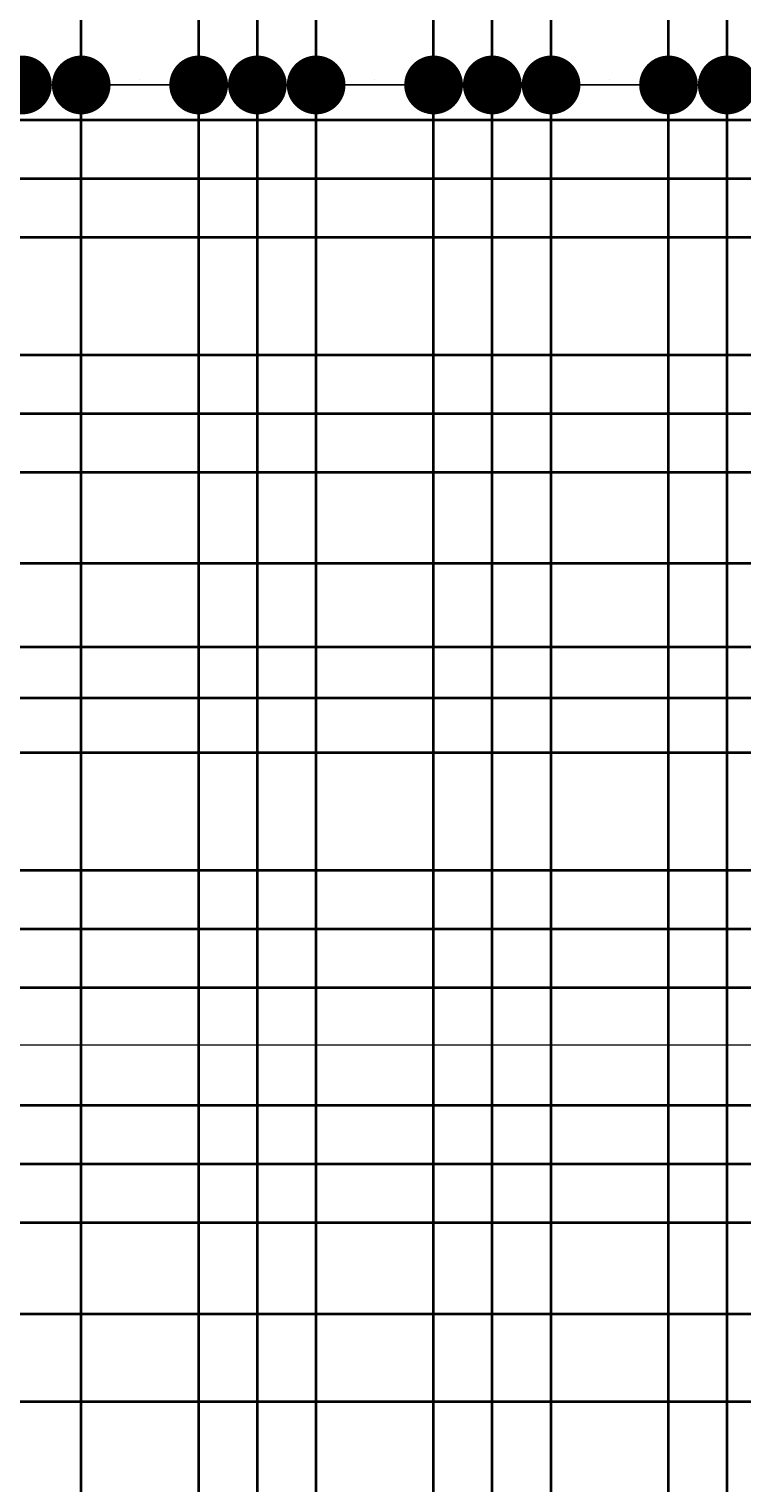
# Model space of a CAD drawing. Header units: millimetres. Extents: x 295948 to 312016, y 6878 to 18016.
# Tile 78 of 252: x 302272 to 302393, y 14424 to 14672. Entities that reach past the tile are written whole.
import ezdxf

# ---------------------------------------------------------------- set-up
doc = ezdxf.new("R2010")
doc.units = ezdxf.units.MM
doc.layers.add('konstrukcja wymiary', color=1, linetype='Continuous', lineweight=13)
doc.layers.add('zbrojenie płyty', color=141, linetype='Continuous', lineweight=35)
doc.styles.add('KONSTRUKCJA', font='romand.shx', dxfattribs={"oblique": 10})
doc.styles.get("Standard").update_dxf_attribs({"font": 'romand.shx', "oblique": 10})
doc.dimstyles.new('150', dxfattribs={"dimtxt": 10, "dimasz": 7, "dimexe": 1.25, "dimexo": 0.625, "dimgap": 3, "dimtad": 1, "dimdec": 0, "dimrnd": 0.5, "dimtxsty": 'KONSTRUKCJA', "dimblk": 'ARCHTICK', "dimcen": 2.5, "dimadec": 0, "dimazin": 0, "dimtfac": 1, "dimtdec": 0, "dimtix": 1, "dimtmove": 0, "dimatfit": 3, "dimfxl": 4, "dimfxlon": 1, "dimarcsym": 0})
doc.dimstyles.new('kropki', dxfattribs={"dimtxt": 0.001, "dimasz": 10, "dimexe": 1.25, "dimexo": 0.625, "dimgap": 1, "dimtad": 1, "dimtxsty": 'Standard', "dimblk": 'DOT', "dimcen": 2.5, "dimadec": 0, "dimazin": 0, "dimtfac": 1, "dimtmove": 0, "dimatfit": 3, "dimfxl": 1, "dimfxlon": 1, "dimarcsym": 0})

# ---------------------------------------------------------------- blocks, each defined once
blk = doc.blocks.new('_ArchTick')
at = {"color": 0, "linetype": 'ByBlock', "lineweight": 13, "const_width": 0.15}
blk.add_lwpolyline([(-0.5, -0.5), (0.5, 0.5)], dxfattribs=at)
blk = doc.blocks.new('*D107')
at = {"layer": 'Defpoints', "color": 0, "transparency": 16777216}
for p in [(302484.44, 14841.47), (301796.44, 14592.3), (302484.44, 14465.3)]:
    blk.add_point(p, dxfattribs=at)
at = {"layer": 'konstrukcja wymiary', "color": 0, "lineweight": -2, "transparency": 16777216}
for p, q in [((301796.44, 14837.47), (301796.44, 14842.72)), ((301796.44, 14841.47), (302484.44, 14841.47)), ((302484.44, 14837.47), (302484.44, 14842.72))]:
    blk.add_line(p, q, dxfattribs=at)
at = {"layer": 'konstrukcja wymiary', "color": 0, "lineweight": -2, "transparency": 16777216, "xscale": 7, "yscale": 7, "zscale": 7, "rotation": 180}
blk.add_blockref('_ArchTick', (301796.44, 14841.47), dxfattribs=at)
at = {"layer": 'konstrukcja wymiary', "color": 0, "lineweight": -2, "transparency": 16777216, "xscale": 7, "yscale": 7, "zscale": 7}
blk.add_blockref('_ArchTick', (302484.44, 14841.47), dxfattribs=at)
at = {"layer": 'konstrukcja wymiary', "color": 0, "transparency": 16777216, "insert": (302140.44, 14849.47), "char_height": 10, "attachment_point": 5, "style": 'KONSTRUKCJA'}
blk.add_mtext('688', dxfattribs=at)
blk = doc.blocks.new('_Dot')
at = {"color": 0, "linetype": 'ByBlock', "lineweight": -2}
blk.add_line((-0.5, 0), (-1, 0), dxfattribs=at)
at = {"color": 0, "linetype": 'ByBlock', "const_width": 0.5}
blk.add_lwpolyline([(-0.25, 0, 1), (0.25, 0, 1)], format="xyb", close=True, dxfattribs=at)
blk = doc.blocks.new('*D292')
at = {"layer": 'Defpoints', "color": 0, "transparency": 16777216}
for p in [(302260.94, 14662.02), (302240.94, 14636.05), (302260.94, 14636.05)]:
    blk.add_point(p, dxfattribs=at)
at = {"layer": 'konstrukcja wymiary', "color": 0, "lineweight": -2, "transparency": 16777216}
for p, q in [((302240.94, 14661.02), (302240.94, 14663.27)), ((302260.94, 14661.02), (302260.94, 14663.27)), ((302230.94, 14662.02), (302220.94, 14662.02)), ((302240.94, 14662.02), (302260.94, 14662.02)), ((302270.94, 14662.02), (302280.94, 14662.02))]:
    blk.add_line(p, q, dxfattribs=at)
at = {"layer": 'konstrukcja wymiary', "color": 0, "lineweight": -2, "transparency": 16777216, "xscale": 10, "yscale": 10, "zscale": 10}
blk.add_blockref('_Dot', (302240.94, 14662.02), dxfattribs=at)
at = {"layer": 'konstrukcja wymiary', "color": 0, "lineweight": -2, "transparency": 16777216, "xscale": 10, "yscale": 10, "zscale": 10, "rotation": 180}
blk.add_blockref('_Dot', (302260.94, 14662.02), dxfattribs=at)
at = {"layer": 'konstrukcja wymiary', "color": 0, "transparency": 16777216, "insert": (302250.94, 14663.02), "char_height": 0.001, "attachment_point": 5}
blk.add_mtext('20', dxfattribs=at)
blk = doc.blocks.new('*D293')
at = {"layer": 'Defpoints', "color": 0, "transparency": 16777216}
for p in [(302270.94, 14662.02), (302260.94, 14636.05), (302270.94, 14636.05)]:
    blk.add_point(p, dxfattribs=at)
at = {"layer": 'konstrukcja wymiary', "color": 0, "lineweight": -2, "transparency": 16777216}
for p, q in [((302260.94, 14661.02), (302260.94, 14663.27)), ((302270.94, 14661.02), (302270.94, 14663.27)), ((302250.94, 14662.02), (302240.94, 14662.02)), ((302260.94, 14662.02), (302270.94, 14662.02)), ((302280.94, 14662.02), (302290.94, 14662.02))]:
    blk.add_line(p, q, dxfattribs=at)
at = {"layer": 'konstrukcja wymiary', "color": 0, "lineweight": -2, "transparency": 16777216, "xscale": 10, "yscale": 10, "zscale": 10}
blk.add_blockref('_Dot', (302260.94, 14662.02), dxfattribs=at)
at = {"layer": 'konstrukcja wymiary', "color": 0, "lineweight": -2, "transparency": 16777216, "xscale": 10, "yscale": 10, "zscale": 10, "rotation": 180}
blk.add_blockref('_Dot', (302270.94, 14662.02), dxfattribs=at)
at = {"layer": 'konstrukcja wymiary', "color": 0, "transparency": 16777216, "insert": (302265.94, 14663.02), "char_height": 0.001, "attachment_point": 5}
blk.add_mtext('10', dxfattribs=at)
blk = doc.blocks.new('*D294')
at = {"layer": 'Defpoints', "color": 0, "transparency": 16777216}
for p in [(302280.94, 14662.02), (302090.44, 14636.05), (302280.94, 14636.05)]:
    blk.add_point(p, dxfattribs=at)
at = {"layer": 'konstrukcja wymiary', "color": 0, "lineweight": -2, "transparency": 16777216}
for p, q in [((302090.44, 14661.02), (302090.44, 14663.27)), ((302280.94, 14661.02), (302280.94, 14663.27)), ((302100.44, 14662.02), (302270.94, 14662.02))]:
    blk.add_line(p, q, dxfattribs=at)
at = {"layer": 'konstrukcja wymiary', "color": 0, "lineweight": -2, "transparency": 16777216, "xscale": 10, "yscale": 10, "zscale": 10, "rotation": 180}
blk.add_blockref('_Dot', (302090.44, 14662.02), dxfattribs=at)
at = {"layer": 'konstrukcja wymiary', "color": 0, "lineweight": -2, "transparency": 16777216, "xscale": 10, "yscale": 10, "zscale": 10}
blk.add_blockref('_Dot', (302280.94, 14662.02), dxfattribs=at)
at = {"layer": 'konstrukcja wymiary', "color": 0, "transparency": 16777216, "insert": (302185.69, 14663.02), "char_height": 0.001, "attachment_point": 5}
blk.add_mtext('190,5', dxfattribs=at)
blk = doc.blocks.new('*D295')
at = {"layer": 'Defpoints', "color": 0, "transparency": 16777216}
for p in [(302300.94, 14662.02), (302280.94, 14636.05), (302300.94, 14636.05)]:
    blk.add_point(p, dxfattribs=at)
at = {"layer": 'konstrukcja wymiary', "color": 0, "lineweight": -2, "transparency": 16777216}
for p, q in [((302280.94, 14661.02), (302280.94, 14663.27)), ((302300.94, 14661.02), (302300.94, 14663.27)), ((302270.94, 14662.02), (302260.94, 14662.02)), ((302280.94, 14662.02), (302300.94, 14662.02)), ((302310.94, 14662.02), (302320.94, 14662.02))]:
    blk.add_line(p, q, dxfattribs=at)
at = {"layer": 'konstrukcja wymiary', "color": 0, "lineweight": -2, "transparency": 16777216, "xscale": 10, "yscale": 10, "zscale": 10}
blk.add_blockref('_Dot', (302280.94, 14662.02), dxfattribs=at)
at = {"layer": 'konstrukcja wymiary', "color": 0, "lineweight": -2, "transparency": 16777216, "xscale": 10, "yscale": 10, "zscale": 10, "rotation": 180}
blk.add_blockref('_Dot', (302300.94, 14662.02), dxfattribs=at)
at = {"layer": 'konstrukcja wymiary', "color": 0, "transparency": 16777216, "insert": (302290.94, 14663.02), "char_height": 0.001, "attachment_point": 5}
blk.add_mtext('20', dxfattribs=at)
blk = doc.blocks.new('*D296')
at = {"layer": 'Defpoints', "color": 0, "transparency": 16777216}
for p in [(302310.94, 14662.02), (302300.94, 14636.05), (302310.94, 14636.05)]:
    blk.add_point(p, dxfattribs=at)
at = {"layer": 'konstrukcja wymiary', "color": 0, "lineweight": -2, "transparency": 16777216}
for p, q in [((302300.94, 14661.02), (302300.94, 14663.27)), ((302310.94, 14661.02), (302310.94, 14663.27)), ((302290.94, 14662.02), (302280.94, 14662.02)), ((302300.94, 14662.02), (302310.94, 14662.02)), ((302320.94, 14662.02), (302330.94, 14662.02))]:
    blk.add_line(p, q, dxfattribs=at)
at = {"layer": 'konstrukcja wymiary', "color": 0, "lineweight": -2, "transparency": 16777216, "xscale": 10, "yscale": 10, "zscale": 10}
blk.add_blockref('_Dot', (302300.94, 14662.02), dxfattribs=at)
at = {"layer": 'konstrukcja wymiary', "color": 0, "lineweight": -2, "transparency": 16777216, "xscale": 10, "yscale": 10, "zscale": 10, "rotation": 180}
blk.add_blockref('_Dot', (302310.94, 14662.02), dxfattribs=at)
at = {"layer": 'konstrukcja wymiary', "color": 0, "transparency": 16777216, "insert": (302305.94, 14663.02), "char_height": 0.001, "attachment_point": 5}
blk.add_mtext('10', dxfattribs=at)
blk = doc.blocks.new('*D297')
at = {"layer": 'Defpoints', "color": 0, "transparency": 16777216}
for p in [(302320.94, 14662.02), (302310.94, 14636.05), (302320.94, 14636.05)]:
    blk.add_point(p, dxfattribs=at)
at = {"layer": 'konstrukcja wymiary', "color": 0, "lineweight": -2, "transparency": 16777216}
for p, q in [((302310.94, 14661.02), (302310.94, 14663.27)), ((302320.94, 14661.02), (302320.94, 14663.27)), ((302300.94, 14662.02), (302290.94, 14662.02)), ((302310.94, 14662.02), (302320.94, 14662.02)), ((302330.94, 14662.02), (302340.94, 14662.02))]:
    blk.add_line(p, q, dxfattribs=at)
at = {"layer": 'konstrukcja wymiary', "color": 0, "lineweight": -2, "transparency": 16777216, "xscale": 10, "yscale": 10, "zscale": 10}
blk.add_blockref('_Dot', (302310.94, 14662.02), dxfattribs=at)
at = {"layer": 'konstrukcja wymiary', "color": 0, "lineweight": -2, "transparency": 16777216, "xscale": 10, "yscale": 10, "zscale": 10, "rotation": 180}
blk.add_blockref('_Dot', (302320.94, 14662.02), dxfattribs=at)
at = {"layer": 'konstrukcja wymiary', "color": 0, "transparency": 16777216, "insert": (302315.94, 14663.02), "char_height": 0.001, "attachment_point": 5}
blk.add_mtext('10', dxfattribs=at)
blk = doc.blocks.new('*D298')
at = {"layer": 'Defpoints', "color": 0, "transparency": 16777216}
for p in [(302340.94, 14662.02), (302320.94, 14636.05), (302340.94, 14636.05)]:
    blk.add_point(p, dxfattribs=at)
at = {"layer": 'konstrukcja wymiary', "color": 0, "lineweight": -2, "transparency": 16777216}
for p, q in [((302320.94, 14661.02), (302320.94, 14663.27)), ((302340.94, 14661.02), (302340.94, 14663.27)), ((302310.94, 14662.02), (302300.94, 14662.02)), ((302320.94, 14662.02), (302340.94, 14662.02)), ((302350.94, 14662.02), (302360.94, 14662.02))]:
    blk.add_line(p, q, dxfattribs=at)
at = {"layer": 'konstrukcja wymiary', "color": 0, "lineweight": -2, "transparency": 16777216, "xscale": 10, "yscale": 10, "zscale": 10}
blk.add_blockref('_Dot', (302320.94, 14662.02), dxfattribs=at)
at = {"layer": 'konstrukcja wymiary', "color": 0, "lineweight": -2, "transparency": 16777216, "xscale": 10, "yscale": 10, "zscale": 10, "rotation": 180}
blk.add_blockref('_Dot', (302340.94, 14662.02), dxfattribs=at)
at = {"layer": 'konstrukcja wymiary', "color": 0, "transparency": 16777216, "insert": (302330.94, 14663.02), "char_height": 0.001, "attachment_point": 5}
blk.add_mtext('20', dxfattribs=at)
blk = doc.blocks.new('*D299')
at = {"layer": 'Defpoints', "color": 0, "transparency": 16777216}
for p in [(302350.94, 14662.02), (302340.94, 14636.05), (302350.94, 14636.05)]:
    blk.add_point(p, dxfattribs=at)
at = {"layer": 'konstrukcja wymiary', "color": 0, "lineweight": -2, "transparency": 16777216}
for p, q in [((302340.94, 14661.02), (302340.94, 14663.27)), ((302350.94, 14661.02), (302350.94, 14663.27)), ((302330.94, 14662.02), (302320.94, 14662.02)), ((302340.94, 14662.02), (302350.94, 14662.02)), ((302360.94, 14662.02), (302370.94, 14662.02))]:
    blk.add_line(p, q, dxfattribs=at)
at = {"layer": 'konstrukcja wymiary', "color": 0, "lineweight": -2, "transparency": 16777216, "xscale": 10, "yscale": 10, "zscale": 10}
blk.add_blockref('_Dot', (302340.94, 14662.02), dxfattribs=at)
at = {"layer": 'konstrukcja wymiary', "color": 0, "lineweight": -2, "transparency": 16777216, "xscale": 10, "yscale": 10, "zscale": 10, "rotation": 180}
blk.add_blockref('_Dot', (302350.94, 14662.02), dxfattribs=at)
at = {"layer": 'konstrukcja wymiary', "color": 0, "transparency": 16777216, "insert": (302345.94, 14663.02), "char_height": 0.001, "attachment_point": 5}
blk.add_mtext('10', dxfattribs=at)
blk = doc.blocks.new('*D300')
at = {"layer": 'Defpoints', "color": 0, "transparency": 16777216}
for p in [(302360.94, 14662.02), (302350.94, 14636.05), (302360.94, 14636.05)]:
    blk.add_point(p, dxfattribs=at)
at = {"layer": 'konstrukcja wymiary', "color": 0, "lineweight": -2, "transparency": 16777216}
for p, q in [((302350.94, 14661.02), (302350.94, 14663.27)), ((302360.94, 14661.02), (302360.94, 14663.27)), ((302340.94, 14662.02), (302330.94, 14662.02)), ((302350.94, 14662.02), (302360.94, 14662.02)), ((302370.94, 14662.02), (302380.94, 14662.02))]:
    blk.add_line(p, q, dxfattribs=at)
at = {"layer": 'konstrukcja wymiary', "color": 0, "lineweight": -2, "transparency": 16777216, "xscale": 10, "yscale": 10, "zscale": 10}
blk.add_blockref('_Dot', (302350.94, 14662.02), dxfattribs=at)
at = {"layer": 'konstrukcja wymiary', "color": 0, "lineweight": -2, "transparency": 16777216, "xscale": 10, "yscale": 10, "zscale": 10, "rotation": 180}
blk.add_blockref('_Dot', (302360.94, 14662.02), dxfattribs=at)
at = {"layer": 'konstrukcja wymiary', "color": 0, "transparency": 16777216, "insert": (302355.94, 14663.02), "char_height": 0.001, "attachment_point": 5}
blk.add_mtext('10', dxfattribs=at)
blk = doc.blocks.new('*D301')
at = {"layer": 'Defpoints', "color": 0, "transparency": 16777216}
for p in [(302380.94, 14662.02), (302360.94, 14636.05), (302380.94, 14636.05)]:
    blk.add_point(p, dxfattribs=at)
at = {"layer": 'konstrukcja wymiary', "color": 0, "lineweight": -2, "transparency": 16777216}
for p, q in [((302360.94, 14661.02), (302360.94, 14663.27)), ((302380.94, 14661.02), (302380.94, 14663.27)), ((302350.94, 14662.02), (302340.94, 14662.02)), ((302360.94, 14662.02), (302380.94, 14662.02)), ((302390.94, 14662.02), (302400.94, 14662.02))]:
    blk.add_line(p, q, dxfattribs=at)
at = {"layer": 'konstrukcja wymiary', "color": 0, "lineweight": -2, "transparency": 16777216, "xscale": 10, "yscale": 10, "zscale": 10}
blk.add_blockref('_Dot', (302360.94, 14662.02), dxfattribs=at)
at = {"layer": 'konstrukcja wymiary', "color": 0, "lineweight": -2, "transparency": 16777216, "xscale": 10, "yscale": 10, "zscale": 10, "rotation": 180}
blk.add_blockref('_Dot', (302380.94, 14662.02), dxfattribs=at)
at = {"layer": 'konstrukcja wymiary', "color": 0, "transparency": 16777216, "insert": (302370.94, 14663.02), "char_height": 0.001, "attachment_point": 5}
blk.add_mtext('20', dxfattribs=at)
blk = doc.blocks.new('*D302')
at = {"layer": 'Defpoints', "color": 0, "transparency": 16777216}
for p in [(302390.94, 14662.02), (302380.94, 14636.05), (302390.94, 14636.05)]:
    blk.add_point(p, dxfattribs=at)
at = {"layer": 'konstrukcja wymiary', "color": 0, "lineweight": -2, "transparency": 16777216}
for p, q in [((302380.94, 14661.02), (302380.94, 14663.27)), ((302390.94, 14661.02), (302390.94, 14663.27)), ((302370.94, 14662.02), (302360.94, 14662.02)), ((302380.94, 14662.02), (302390.94, 14662.02)), ((302400.94, 14662.02), (302410.94, 14662.02))]:
    blk.add_line(p, q, dxfattribs=at)
at = {"layer": 'konstrukcja wymiary', "color": 0, "lineweight": -2, "transparency": 16777216, "xscale": 10, "yscale": 10, "zscale": 10}
blk.add_blockref('_Dot', (302380.94, 14662.02), dxfattribs=at)
at = {"layer": 'konstrukcja wymiary', "color": 0, "lineweight": -2, "transparency": 16777216, "xscale": 10, "yscale": 10, "zscale": 10, "rotation": 180}
blk.add_blockref('_Dot', (302390.94, 14662.02), dxfattribs=at)
at = {"layer": 'konstrukcja wymiary', "color": 0, "transparency": 16777216, "insert": (302385.94, 14663.02), "char_height": 0.001, "attachment_point": 5}
blk.add_mtext('10', dxfattribs=at)
blk = doc.blocks.new('*D303')
at = {"layer": 'Defpoints', "color": 0, "transparency": 16777216}
for p in [(302400.94, 14662.02), (302390.94, 14636.05), (302400.94, 14636.05)]:
    blk.add_point(p, dxfattribs=at)
at = {"layer": 'konstrukcja wymiary', "color": 0, "lineweight": -2, "transparency": 16777216}
for p, q in [((302390.94, 14661.02), (302390.94, 14663.27)), ((302400.94, 14661.02), (302400.94, 14663.27)), ((302380.94, 14662.02), (302370.94, 14662.02)), ((302390.94, 14662.02), (302400.94, 14662.02)), ((302410.94, 14662.02), (302420.94, 14662.02))]:
    blk.add_line(p, q, dxfattribs=at)
at = {"layer": 'konstrukcja wymiary', "color": 0, "lineweight": -2, "transparency": 16777216, "xscale": 10, "yscale": 10, "zscale": 10}
blk.add_blockref('_Dot', (302390.94, 14662.02), dxfattribs=at)
at = {"layer": 'konstrukcja wymiary', "color": 0, "lineweight": -2, "transparency": 16777216, "xscale": 10, "yscale": 10, "zscale": 10, "rotation": 180}
blk.add_blockref('_Dot', (302400.94, 14662.02), dxfattribs=at)
at = {"layer": 'konstrukcja wymiary', "color": 0, "transparency": 16777216, "insert": (302395.94, 14663.02), "char_height": 0.001, "attachment_point": 5}
blk.add_mtext('10', dxfattribs=at)

msp = doc.modelspace()

# ---------------------------------------------------------------- linework, layer by layer
at = {"layer": 'konstrukcja wymiary'}
msp.add_line((302508.826, 14498.572), (301719.915, 14498.572), dxfattribs=at)
at = {"layer": 'zbrojenie płyty'}
for p, q in [((302280.94, 14126.805), (302280.94, 14780.805)), ((302300.94, 14126.805), (302300.94, 14780.805)), ((302310.94, 14126.805), (302310.94, 14780.805)), ((302320.94, 14126.805), (302320.94, 14780.805)), ((302340.94, 14126.805), (302340.94, 14780.805)), ((302350.94, 14126.805), (302350.94, 14780.805)), ((302360.94, 14126.805), (302360.94, 14780.805)), ((302380.94, 14126.805), (302380.94, 14780.805)), ((302390.94, 14126.805), (302390.94, 14780.805)), ((302669.94, 14656.045), (301510.94, 14656.045)), ((302669.94, 14646.045), (302030.94, 14646.045)), ((302669.94, 14636.045), (301510.94, 14636.045)), ((302669.94, 14616.045), (301510.94, 14616.045)), ((302669.94, 14606.045), (302030.94, 14606.045)), ((302669.94, 14596.045), (301510.94, 14596.045)), ((302669.94, 14580.533), (302030.94, 14580.533)), ((302669.94, 14566.305), (301798.94, 14566.305)), ((302669.94, 14557.653), (302030.94, 14557.653)), ((302669.94, 14548.305), (301798.94, 14548.305)), ((302669.94, 14528.305), (301798.94, 14528.305)), ((302669.94, 14518.305), (302030.94, 14518.305)), ((302669.94, 14508.305), (301798.94, 14508.305)), ((302669.94, 14488.305), (301798.94, 14488.305)), ((302669.94, 14478.305), (302030.94, 14478.305)), ((302669.94, 14468.305), (301798.94, 14468.305)), ((302481.045, 14452.761), (301798.94, 14452.761)), ((302481.045, 14437.849), (301798.94, 14437.849))]:
    msp.add_line(p, q, dxfattribs=at)

# ---------------------------------------------------------------- dimensions: what is measured, and where the dimension line sits
at = {"layer": 'konstrukcja wymiary'}
for base, p1, p2, dimstyle, picture, middle in [((302484.44, 14841.472), (301796.44, 14592.305), (302484.44, 14465.305), '150', '*D107', (302140.44, 14849.472)), ((302280.94, 14662.015), (302090.44, 14636.045), (302280.94, 14636.045), 'kropki', '*D294', (302185.69, 14663.016)), ((302260.94, 14662.015), (302240.94, 14636.045), (302260.94, 14636.045), 'kropki', '*D292', (302250.94, 14663.016)), ((302270.94, 14662.015), (302260.94, 14636.045), (302270.94, 14636.045), 'kropki', '*D293', (302265.94, 14663.016)), ((302300.94, 14662.015), (302280.94, 14636.045), (302300.94, 14636.045), 'kropki', '*D295', (302290.94, 14663.016)), ((302310.94, 14662.015), (302300.94, 14636.045), (302310.94, 14636.045), 'kropki', '*D296', (302305.94, 14663.016)), ((302320.94, 14662.015), (302310.94, 14636.045), (302320.94, 14636.045), 'kropki', '*D297', (302315.94, 14663.016)), ((302340.94, 14662.015), (302320.94, 14636.045), (302340.94, 14636.045), 'kropki', '*D298', (302330.94, 14663.016)), ((302350.94, 14662.015), (302340.94, 14636.045), (302350.94, 14636.045), 'kropki', '*D299', (302345.94, 14663.016)), ((302360.94, 14662.015), (302350.94, 14636.045), (302360.94, 14636.045), 'kropki', '*D300', (302355.94, 14663.016)), ((302380.94, 14662.015), (302360.94, 14636.045), (302380.94, 14636.045), 'kropki', '*D301', (302370.94, 14663.016)), ((302390.94, 14662.015), (302380.94, 14636.045), (302390.94, 14636.045), 'kropki', '*D302', (302385.94, 14663.016)), ((302400.94, 14662.015), (302390.94, 14636.045), (302400.94, 14636.045), 'kropki', '*D303', (302395.94, 14663.016))]:
    dim = msp.add_linear_dim(base=base, p1=p1, p2=p2, dimstyle=dimstyle, override={"dimtmove": 1}, dxfattribs=at)
    dim.commit()
    dim.dimension.update_dxf_attribs({"geometry": picture, "text_midpoint": middle})

doc.saveas('drawing.dxf')
